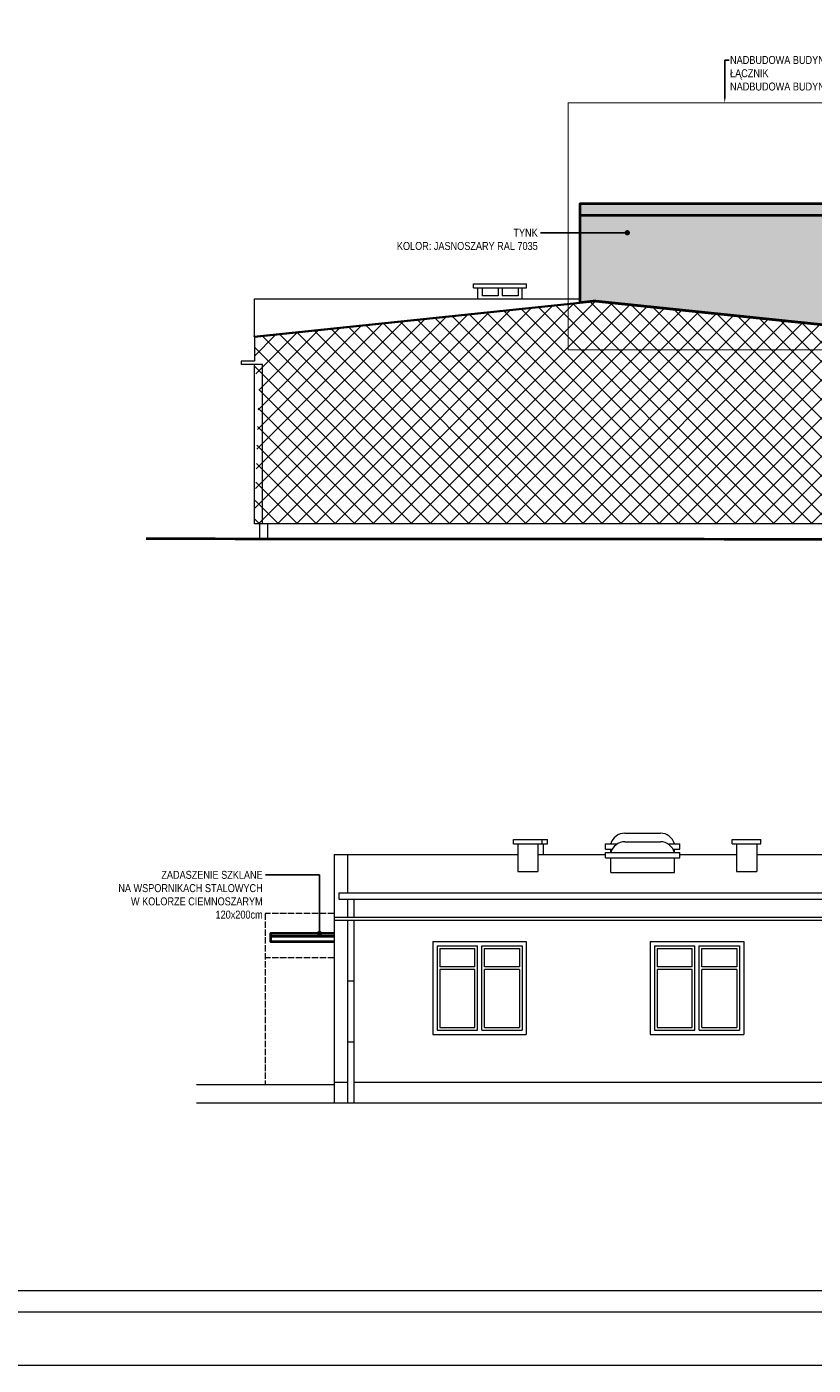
# Model space of a CAD drawing. Header units: millimetres. Extents: x 17147 to 52214, y -18116 to -4632.
# Tile 180 of 186: x 43440 to 44922, y -9716 to -7193. Entities that reach past the tile are written whole.
import ezdxf
from ezdxf import colors
from ezdxf.entities.mleader import LeaderData, LeaderLine
from ezdxf.math import Vec2, Vec3

# ---------------------------------------------------------------- set-up
doc = ezdxf.new("R2010")
doc.units = ezdxf.units.MM
doc.linetypes.add('3', pattern=[1, 0.5, -0.5])
doc.linetypes.add('ACAD_ISO02W100', pattern=[15, 12, -3])
for name, color, linetype, lineweight in [('A-opis', 130, 'Continuous', 9), ('A_SCINAN_PROJ_DZIALOWA', 5, 'Continuous', 30), ('elewacja C', 253, 'Continuous', 0), ('ELEWACJA_ISTNIEJACA', 253, 'Continuous', 13), ('elewacja_kolor', 253, 'Continuous', 0), ('ELEWACJA_PROJ_GRUBA', 4, 'Continuous', 40)]:
    doc.layers.add(name, color=color, linetype=linetype, lineweight=lineweight)
doc.layers.add('A_SCIANA DO WYBURZENIA', color=7, linetype='ACAD_ISO02W100', lineweight=18, true_color=0xf7833b)
doc.layers.add('r-ramka', color=7, linetype='Continuous', lineweight=0, true_color=0x727169)
doc.styles.get("Standard").update_dxf_attribs({"font": 'ARIALN.TTF'})

# ---------------------------------------------------------------- blocks, each defined once
blk = doc.blocks.new('LOGO')
at = {"layer": 'elewacja C', "color": 7, "insert": (9846.9, 18042.5), "char_height": 20, "attachment_point": 1}
blk.add_mtext_dynamic_manual_height_columns('\\pi539.21;{\\fCalibri|b0|i0|c0|p34;\\H4x;CREO PROJEKT\\H1.25x;\\P\\pi434.09;\\H0.22x;Usługi Projektowe i Nadzory Budowlane    mgr inż. Anna Bonikowska\\P\\pi409.92;ul. Brzozowa 16, 11-700 Mrągowo    NIP 742 211 62 72    tel. 69764044\\fArial|b0|i0|c238|p34;4}', width=1826.244, gutter_width=12.5, heights=[0], dxfattribs=at)
blk = doc.blocks.new('_Dot')
at = {"color": 0, "linetype": 'ByBlock', "lineweight": -2}
blk.add_line((-0.5, 0), (-1, 0), dxfattribs=at)
at = {"color": 0, "linetype": 'ByBlock', "const_width": 0.5}
blk.add_lwpolyline([(-0.25, 0, 1), (0.25, 0, 1)], format="xyb", close=True, dxfattribs=at)

msp = doc.modelspace()

# ---------------------------------------------------------------- hatches: boundary and pattern name
at = {"layer": 'A_SCINAN_PROJ_DZIALOWA', "lineweight": 9}
h = msp.add_hatch(dxfattribs=at)
h.set_pattern_fill('ANSI37', color=256, scale=8)
h.set_pattern_definition([(45, (0, -136.603), (-17.960512, 17.960512), []), (135, (0, -136.603), (-17.960512, -17.960512), [])])
h.paths.add_polyline_path([(45141.2, -7864.9), (45141.2, -7829.9), (45156.2, -7829.9), (45181.2, -7829.9), (45181.2, -7823.9), (45156.2, -7823.9), (45156.2, -7778.9), (44512.7, -7711.9), (43869.2, -7778.9), (43869.2, -7833.9), (43877.2, -7876.5), (43869.2, -8129.9), (45141.2, -8129.9)])
at = {"layer": 'ELEWACJA_ISTNIEJACA', "lineweight": 9, "true_color": 0x999999, "transparency": 33554534}
h = msp.add_hatch(color=253, dxfattribs=at)
h.dxf.hatch_style = 1
h.paths.add_polyline_path([(44483.2, -7549.1), (45148.2, -7549.1), (45148.2, -7775), (44512.7, -7708.9), (44483.2, -7711.9)])
at = {"layer": 'elewacja_kolor', "true_color": 0x575757, "transparency": 33554585}
h = msp.add_hatch(color=251, dxfattribs=at)
h.dxf.hatch_style = 1
h.paths.add_polyline_path([(44483.2, -7526.5), (45148.2, -7526.5), (45148.2, -7530.5), (45148.2, -7549.1), (44483.2, -7549.1)])

# ---------------------------------------------------------------- linework, layer by layer
at = {"layer": 'A-opis', "linetype": '3', "ltscale": 30, "const_width": 2}
msp.add_lwpolyline([(47483.1, -7336.8), (47483.1, -7896), (45125.2, -7896), (45125.2, -7802.1), (44460.3, -7802.1), (44460.3, -7336.8), (47483.1, -7336.8)], dxfattribs=at)
at = {"layer": 'A_SCIANA DO WYBURZENIA', "transparency": 33554687}
for p, q in [((44019.2, -8864.3), (43889.2, -8864.3)), ((43889.2, -8864.3), (43889.2, -9187.3)), ((44019.2, -8947.7), (43889.2, -8947.7))]:
    msp.add_line(p, q, dxfattribs=at)
at = {"layer": 'ELEWACJA_ISTNIEJACA'}
for p, q in [((44282.2, -7677.6), (44381.7, -7677.6)), ((44282.2, -7685.6), (44282.2, -7677.6)), ((44282.2, -7685.6), (44381.7, -7685.6)), ((44290.2, -7705.9), (44290.2, -7685.6)), ((44298.2, -7685.6), (44298.2, -7700.6)), ((44328.2, -7685.6), (44328.2, -7700.6)), ((44336.2, -7685.6), (44336.2, -7700.6)), ((44366.2, -7685.6), (44366.2, -7700.6)), ((44373.7, -7705.9), (44373.7, -7685.6)), ((44381.7, -7685.6), (44381.7, -7677.6)), ((44512.7, -7709.9), (43868.2, -7777)), ((43869.2, -7775.9), (43869.2, -7705.9)), ((43869.2, -7705.9), (44373.7, -7705.9)), ((44512.7, -7710.9), (43869.2, -7777.9)), ((44512.7, -7711.9), (43869.2, -7778.9)), ((44328.2, -7700.6), (44298.2, -7700.6)), ((44366.2, -7700.6), (44336.2, -7700.6)), ((44373.7, -7705.9), (44480.2, -7705.9)), ((44512.7, -7708.9), (44480.2, -7712.3)), ((44512.7, -7708.9), (45148.2, -7775)), ((44512.7, -7709.9), (45148.2, -7776)), ((44512.7, -7710.9), (45148.2, -7777.1)), ((44512.7, -7711.9), (45148.2, -7778.1)), ((43868.2, -7776), (43868.2, -7777)), ((43869.2, -7776.9), (43869.2, -7823.9)), ((43844.2, -7823.9), (43844.2, -7829.9)), ((43869.2, -7823.9), (43844.2, -7823.9)), ((43869.2, -7829.9), (43844.2, -7829.9)), ((43884.2, -7829.9), (43869.2, -7829.9)), ((43869.2, -8129.9), (43869.2, -7829.9)), ((43884.2, -7869.9), (43884.2, -7829.9)), ((43884.2, -8129.9), (43884.2, -7864.9)), ((43884.2, -8129.9), (43869.2, -8129.9)), ((43878.8, -8129.9), (43878.8, -8158.3)), ((44500.2, -8129.9), (43884.2, -8129.9)), ((43893.8, -8129.9), (43893.8, -8158.3)), ((44553.1, -8129.9), (43937.1, -8129.9)), ((43921.2, -8158.3), (43664.9, -8158.3)), ((44357.2, -8733), (44357.2, -8725)), ((44357.2, -8725), (44421.2, -8725)), ((44411.2, -8733), (44411.2, -8725)), ((44421.2, -8733), (44421.2, -8725)), ((44567.1, -8713.1), (44634.3, -8713.1)), ((44769.7, -8733), (44769.7, -8725)), ((44769.7, -8725), (44823.7, -8725)), ((44823.7, -8733), (44823.7, -8725)), ((44357.2, -8733), (44421.2, -8733)), ((44365.2, -8733), (44365.2, -8785.3)), ((44403.2, -8733), (44403.2, -8785.3)), ((44413.2, -8733), (44413.2, -8753.3)), ((44530.7, -8733.3), (44552.9, -8733.3)), ((44530.7, -8743.3), (44530.7, -8733.3)), ((44530.7, -8743.3), (44543.2, -8743.3)), ((44530.7, -8749.5), (44670.7, -8749.5)), ((44530.7, -8759.5), (44530.7, -8749.5)), ((44540.7, -8749.5), (44540.7, -8743.3)), ((44567.1, -8729.3), (44634.3, -8729.3)), ((44648.5, -8733.3), (44670.7, -8733.3)), ((44658.1, -8743.3), (44670.7, -8743.3)), ((44660.7, -8749.5), (44660.7, -8743.3)), ((44670.7, -8743.3), (44670.7, -8733.3)), ((44670.7, -8759.5), (44670.7, -8749.5)), ((44769.7, -8733), (44823.7, -8733)), ((44777.7, -8733), (44777.7, -8785.3)), ((44815.7, -8733), (44815.7, -8785.3)), ((44019.2, -8753.3), (44019.2, -9221.3)), ((44019.2, -8753.3), (44044.2, -8753.3)), ((44019.2, -8753.3), (44019.2, -9182.3)), ((44044.2, -8753.3), (44365.2, -8753.3)), ((44044.2, -8753.3), (44044.2, -8825.3)), ((44403.2, -8753.3), (44530.7, -8753.3)), ((44530.7, -8759.5), (44670.7, -8759.5)), ((44540.7, -8787.3), (44540.7, -8759.5)), ((44660.7, -8787.3), (44660.7, -8759.5)), ((44670.7, -8753.3), (44777.7, -8753.3)), ((44815.7, -8753.3), (45061.7, -8753.3)), ((44365.2, -8785.3), (44403.2, -8785.3)), ((44540.7, -8787.3), (44660.7, -8787.3)), ((44777.7, -8785.3), (44815.7, -8785.3)), ((44028.2, -8825.3), (45247.7, -8825.3)), ((44028.2, -8825.3), (44028.2, -8837.3)), ((44028.2, -8837.3), (45247.7, -8837.3)), ((44044.2, -8837.3), (44044.2, -8871.3)), ((44056.7, -8837.3), (44056.7, -8871.3)), ((44019.2, -8871.3), (45256.7, -8871.3)), ((44019.2, -8877.3), (45256.7, -8877.3)), ((44044.2, -8877.3), (44044.2, -9221.3)), ((44056.7, -8877.3), (44056.7, -9221.3)), ((44205.4, -8917.3), (44381.4, -8917.3)), ((44205.4, -8917.3), (44205.4, -9092.3)), ((44213.4, -8925.3), (44289.4, -8925.3)), ((44213.4, -8925.3), (44213.4, -9084.3)), ((44289.4, -9084.3), (44289.4, -8925.3)), ((44297.4, -9084.3), (44297.4, -8925.3)), ((44297.4, -8925.3), (44373.4, -8925.3)), ((44373.4, -8925.3), (44373.4, -9084.3)), ((44381.4, -8917.3), (44381.4, -9092.3)), ((44615.2, -8917.3), (44791.2, -8917.3)), ((44615.2, -8917.3), (44615.2, -9092.3)), ((44623.2, -8925.3), (44699.2, -8925.3)), ((44623.2, -8925.3), (44623.2, -9084.3)), ((44699.2, -9084.3), (44699.2, -8925.3)), ((44707.2, -9084.3), (44707.2, -8925.3)), ((44707.2, -8925.3), (44783.2, -8925.3)), ((44783.2, -8925.3), (44783.2, -9084.3)), ((44791.2, -8917.3), (44791.2, -9092.3)), ((44218.4, -8930.3), (44284.4, -8930.3)), ((44218.4, -8930.3), (44218.4, -8965)), ((44284.4, -8965), (44284.4, -8930.3)), ((44302.4, -8965), (44302.4, -8930.3)), ((44302.4, -8930.3), (44368.4, -8930.3)), ((44368.4, -8930.3), (44368.4, -8965)), ((44628.2, -8930.3), (44694.2, -8930.3)), ((44628.2, -8930.3), (44628.2, -8965)), ((44694.2, -8965), (44694.2, -8930.3)), ((44712.2, -8965), (44712.2, -8930.3)), ((44712.2, -8930.3), (44778.2, -8930.3)), ((44778.2, -8930.3), (44778.2, -8965)), ((44284.4, -8965), (44218.4, -8965)), ((44284.4, -8970), (44218.4, -8970)), ((44218.4, -8970), (44218.4, -9079.3)), ((44284.4, -9079.3), (44284.4, -8970)), ((44368.4, -8965), (44302.4, -8965)), ((44302.4, -9079.3), (44302.4, -8970)), ((44368.4, -8970), (44302.4, -8970)), ((44368.4, -8970), (44368.4, -9079.3)), ((44694.2, -8965), (44628.2, -8965)), ((44694.2, -8970), (44628.2, -8970)), ((44628.2, -8970), (44628.2, -9079.3)), ((44694.2, -9079.3), (44694.2, -8970)), ((44778.2, -8965), (44712.2, -8965)), ((44712.2, -9079.3), (44712.2, -8970)), ((44778.2, -8970), (44712.2, -8970)), ((44778.2, -8970), (44778.2, -9079.3)), ((44044.2, -8991.3), (44056.7, -8991.3)), ((44218.4, -9079.3), (44284.4, -9079.3)), ((44302.4, -9079.3), (44368.4, -9079.3)), ((44628.2, -9079.3), (44694.2, -9079.3)), ((44712.2, -9079.3), (44778.2, -9079.3)), ((44205.4, -9092.3), (44381.4, -9092.3)), ((44213.4, -9084.3), (44289.4, -9084.3)), ((44297.4, -9084.3), (44373.4, -9084.3)), ((44615.2, -9092.3), (44791.2, -9092.3)), ((44623.2, -9084.3), (44699.2, -9084.3)), ((44707.2, -9084.3), (44783.2, -9084.3)), ((44044.2, -9106.3), (44056.7, -9106.3)), ((44019.2, -9182.3), (44044.2, -9182.3)), ((44056.7, -9182.3), (45219.2, -9182.3)), ((43760.1, -9221.3), (47827, -9221.3))]:
    msp.add_line(p, q, dxfattribs=at)
at = {"layer": 'ELEWACJA_ISTNIEJACA', "lineweight": 9}
msp.add_lwpolyline([(45148.2, -8129.9), (43869.2, -8129.9)], dxfattribs=at)
at = {"layer": 'ELEWACJA_ISTNIEJACA', "const_width": 5}
msp.add_lwpolyline([(47640.9, -8181.8), (45731.9, -8181.8), (45328.2, -8159.3), (45131.6, -8159.3), (43664.9, -8158.3)], dxfattribs=at)
at = {"layer": 'ELEWACJA_ISTNIEJACA'}
msp.add_lwpolyline([(44019.2, -9187.3), (43760.1, -9187.3)], dxfattribs=at)
for centre, start, end in [((44567.3, -8740.7), 90.4514, 164.4585), ((44634.1, -8740.7), 15.5415, 89.5486), ((44567.3, -8756.9), 90.4514, 164.4585), ((44634.1, -8756.9), 15.5415, 89.5486)]:
    msp.add_arc(centre, 27.6, start, end, dxfattribs=at)
at = {"layer": 'ELEWACJA_PROJ_GRUBA'}
for points in [[(44483.2, -7711.9), (44483.2, -7526.5), (45148.2, -7526.5)], [(45148.2, -7554.1), (45148.2, -7549.1), (44483.2, -7549.1)], [(44019.2, -8902.3), (43899.2, -8902.3), (43899.2, -8907.3), (44019.2, -8907.3)], [(43899.2, -8907.3), (43899.2, -8917.3), (44019.2, -8917.3)]]:
    msp.add_lwpolyline(points, dxfattribs=at)
at = {"layer": 'r-ramka'}
msp.add_lwpolyline([(48995.1, -5515.7), (43055.1, -5515.7), (43055.1, -9715.7), (48995.1, -9715.7), (48995.1, -5515.7)], dxfattribs=at)
for points in [[(48895.1, -5615.7), (48895.1, -9615.7), (43273.9, -9615.7), (43273.9, -5615.7)], [(48855.1, -5655.7), (48855.1, -9575.7), (43313.9, -9575.7), (43313.9, -5655.7)]]:
    msp.add_lwpolyline(points, close=True, dxfattribs=at)

# ---------------------------------------------------------------- block references
at = {"layer": 'r-ramka', "color": 30, "xscale": 0.3716075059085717, "yscale": 0.3716075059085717, "zscale": 0.3716075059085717}
msp.add_blockref('LOGO', (38503.9, -14201), dxfattribs=at)

# ---------------------------------------------------------------- leaders
at = {"layer": 'A-opis'}
ml = msp.add_multileader_mtext('Standard', dxfattribs=at)
ml.set_content('NADBUDOWA BUDYNKU TECHNICZNEGO\\PŁĄCZNIK\\PNADBUDOWA BUDYNKU BIUROWEGO', color=256)
ml.set_leader_properties()
ml.build(insert=Vec2(0, 0))
ml.multileader.update_dxf_attribs({"arrow_head_size": 10})
ctx = ml.context
ctx.base_point, ctx.char_height, ctx.arrow_head_size, ctx.plane_origin = Vec3(44763.5, -7256.1), 15, 10, Vec3(44755.5, -7336.8)
notes = []
notes.append((ctx, [(0, (1, 1, 0), (44755.5, -7256.1), (1, 0), 8, [(0, [(44755.5, -7336.8)], 0, [])])]))
ctx.mtext.insert, ctx.mtext.flow_direction = Vec3(44765.5, -7248.5), 5
ml = msp.add_multileader_mtext('Standard', dxfattribs=at)
ml.set_content('TYNK\\PKOLOR: JASNOSZARY RAL 7035', color=256)
ml.set_leader_properties()
ml.set_arrow_properties(name='DOT')
ml.build(insert=Vec2(0, 0))
ml.multileader.update_dxf_attribs({"arrow_head_size": 10})
ctx = ml.context
ctx.base_point, ctx.char_height, ctx.arrow_head_size, ctx.landing_gap_size, ctx.plane_origin = Vec3(44134.5, -7581.6), 15, 10, 5, Vec3(44416, -7506.1)
ctx.text_align_type = 2
notes.append((ctx, [(0, (1, 1, 0), (44416, -7581.6), (-1, 0), 8, [(0, [(44571.8, -7581.6)], 0, [])])]))
ctx.mtext.insert, ctx.mtext.alignment, ctx.mtext.flow_direction = Vec3(44403, -7574), 3, 5
ml = msp.add_multileader_mtext('Standard', dxfattribs=at)
ml.set_content('ZADASZENIE SZKLANE\\PNA WSPORNIKACH STALOWYCH \\PW KOLORZE CIEMNOSZARYM\\P120x200cm', color=256)
ml.set_leader_properties()
ml.set_arrow_properties(name='DOT')
ml.build(insert=Vec2(0, 0))
ml.multileader.update_dxf_attribs({"arrow_head_size": 10})
ctx = ml.context
ctx.base_point, ctx.char_height, ctx.arrow_head_size, ctx.landing_gap_size, ctx.plane_origin = Vec3(43610.3, -8791.7), 15, 10, 5, Vec3(43991.6, -9119.1)
ctx.text_align_type = 2
notes.append((ctx, [(0, (1, 1, 0), (43991.6, -8791.7), (-1, 0), 101.9, [(0, [(43991.6, -8902.3)], 0, [])])]))
ctx.mtext.insert, ctx.mtext.alignment, ctx.mtext.flow_direction = Vec3(43884.6, -8784.1), 3, 5
for ctx, leaders in notes:
    for number, flags, end, landing, length, lines in leaders:
        leader = LeaderData()
        leader.index, (leader.has_last_leader_line, leader.has_dogleg_vector, leader.attachment_direction) = number, flags
        leader.last_leader_point, leader.dogleg_vector, leader.dogleg_length = Vec3(end), Vec3(landing), length
        for number, points, colour, breaks in lines:
            line = LeaderLine()
            line.index, line.vertices, line.color, line.breaks = number, Vec3.list(points), colors.encode_raw_color(colour), breaks
            leader.lines.append(line)
        ctx.leaders.append(leader)

doc.saveas('drawing.dxf')
